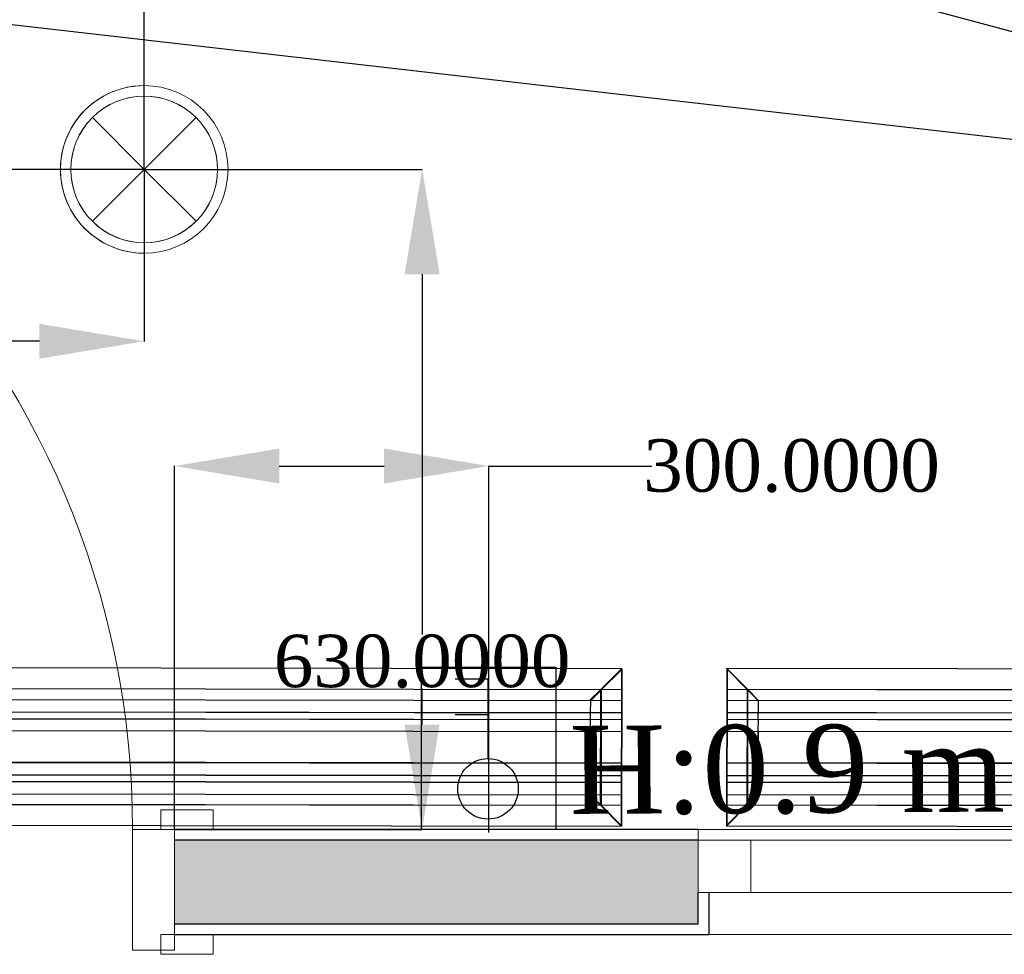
# Model space of a CAD drawing. Header units: millimetres. Extents: x 0 to 88385, y 0 to 41127.
# Tile 146 of 244: x 68309 to 69249, y 22828 to 23720. Entities that reach past the tile are written whole.
import ezdxf
from ezdxf import colors
from ezdxf.entities.mleader import LeaderData, LeaderLine
from ezdxf.math import Vec2, Vec3

# ---------------------------------------------------------------- set-up
doc = ezdxf.new("R2010")
doc.units = ezdxf.units.MM
doc.header["$MEASUREMENT"] = 0
for name, color, linetype in [('- განათება', 7, 'Continuous'), ('- მექანიკური ნაწილი', 7, 'Continuous'), ('- საშტეფცელო როზეტები', 7, 'Continuous'), ('Edges', 7, 'Continuous'), ('New_Structural - Bearing', 7, 'Continuous')]:
    doc.layers.add(name, color=color, linetype=linetype)
for name, color, linetype, lineweight in [('New_Archicad Doors_Pen_No__1', 7, 'Continuous', 13), ('New_Archicad Windows_Pen_No__1', 7, 'Continuous', 13), ('New_Structural - Bearing_Pen_No__1', 7, 'Continuous', 13)]:
    doc.layers.add(name, color=color, linetype=linetype, lineweight=lineweight)
for name, color, linetype, lineweight, true_color in [('New_Interior - Lamp_Pen_No__77', 7, 'Continuous', 20, 0xffeb28), ('New_Structural - Bearing_Pen_No__5', 7, 'Continuous', 25, 0x40a5ff), ('New_Structural - Bearing_Pen_No__57', 7, 'Continuous', 25, 0xdcd214)]:
    doc.layers.add(name, color=color, linetype=linetype, lineweight=lineweight, true_color=true_color)
doc.styles.add('CT', font='ARIALN.TTF', dxfattribs={"height": 200})
doc.styles.get("Standard").update_dxf_attribs({"font": 'sylfaen.ttf'})
doc.dimstyles.get("Standard").update_dxf_attribs({"dimtxt": 0.18, "dimasz": 0.18, "dimexe": 0.18, "dimexo": 0.0625, "dimgap": 0.09, "dimtad": 0, "dimtih": 1, "dimtoh": 1, "dimdec": 4, "dimzin": 0, "dimdsep": 46, "dimtxsty": 'Standard', "dimcen": 0.09, "dimadec": 0, "dimazin": 0, "dimtfac": 1, "dimtdec": 4, "dimtofl": 0, "dimtmove": 0, "dimatfit": 3, "dimfxl": 1, "dimtolj": 1, "dimtzin": 0, "dimarcsym": 0})

# ---------------------------------------------------------------- blocks, each defined once
blk = doc.blocks.new('Window_4')
at = {"layer": 'New_Archicad Windows_Pen_No__1', "color": 7, "linetype": 'Continuous', "lineweight": 13}
for p, q in [((-3000, 10), (3000, 10)), ((-3000, 10), (-3000, 0)), ((-3000, 0), (-2950, 0)), ((-3000, 0), (-3000, -50)), ((-3000, 0), (-3000, -50)), ((-2950, 0), (-2950, -50)), ((-2950, 0), (2950, 0)), ((-2950, -50), (-3000, -50)), ((-2990, -50), (-2990, -90)), ((2950, -50), (-2950, -50)), ((-3000, -90), (-2990, -90)), ((-2990, -90), (2990, -90))]:
    blk.add_line(p, q, dxfattribs=at)
blk = doc.blocks.new('Door_3')
at = {"layer": 'New_Archicad Doors_Pen_No__1', "color": 7, "linetype": 'Continuous', "lineweight": 13}
for p, q in [((-487, 0), (-487, 19)), ((-487, 19), (-437, 19)), ((-437, 19), (-437, 0)), ((-437, 0), (-487, 0)), ((-450, 0), (-487, 0)), ((-450, 0), (-487, 0)), ((-410, 0), (-450, 0)), ((-450, 0), (-450, -115)), ((-450, 0), (-450, -10)), ((-450, 0), (-450, -10)), ((-410, -115), (-410, 0)), ((-450, -10), (-450, -90)), ((-450, -10), (-450, -90)), ((-450, -90), (-450, -100)), ((-450, -90), (-450, -100)), ((-487, -119), (-487, -100)), ((-487, -100), (-437, -100)), ((-450, -100), (-487, -100)), ((-450, -100), (-487, -100)), ((-437, -100), (-437, -119)), ((-437, -119), (-487, -119)), ((-450, -115), (-410, -115))]:
    blk.add_line(p, q, dxfattribs=at)
blk.add_arc((410, 0), 820, 90, 180, dxfattribs=at)
blk = doc.blocks.new('Wall_69', base_point=(-4783.79, 22847.06))
at = {"layer": 'New_Structural - Bearing_Pen_No__57', "linetype": 'Continuous', "lineweight": 25, "true_color": 0xdcd214}
blk.add_hatch(color=52, dxfattribs=at).paths.add_polyline_path([(-15783.79, 22857.06), (-15283.79, 22857.06), (-15283.79, 22887.06), (-15283.79, 22937.06), (-15783.79, 22937.06)])
at = {"layer": 'New_Structural - Bearing_Pen_No__1', "color": 7, "linetype": 'Continuous', "lineweight": 13}
for p, q in [((-15783.79, 22947.06), (-15783.79, 22937.06)), ((-15283.79, 22947.06), (-15283.79, 22937.06)), ((-15783.79, 22937.06), (-15783.79, 22857.06)), ((-15283.79, 22937.06), (-15283.79, 22887.06)), ((-15283.79, 22887.06), (-15273.79, 22887.06)), ((-15783.79, 22857.06), (-15783.79, 22847.06))]:
    blk.add_line(p, q, dxfattribs=at)
at = {"layer": 'New_Structural - Bearing_Pen_No__5', "color": 161, "linetype": 'Continuous', "lineweight": 25, "true_color": 0x40a5ff}
for p, q in [((-15783.79, 22947.06), (-15746.79, 22947.06)), ((-15283.79, 22937.06), (-15783.79, 22937.06)), ((-15283.79, 22857.06), (-15283.79, 22887.06)), ((-15273.79, 22887.06), (-15273.79, 22847.06)), ((-15783.79, 22857.06), (-15283.79, 22857.06)), ((-15783.79, 22847.06), (-15746.79, 22847.06)), ((-15283.79, 22847.06), (-15273.79, 22847.06))]:
    blk.add_line(p, q, dxfattribs=at)
at = {"layer": 'New_Structural - Bearing_Pen_No__5', "color": 161, "linetype": 'Continuous', "lineweight": 25, "true_color": 0x40a5ff, "flags": 128}
for points in [[(-15283.79, 22947.06), (-15783.79, 22947.06)], [(-15783.79, 22847.06), (-15283.79, 22847.06)]]:
    blk.add_lwpolyline(points, dxfattribs=at)
at = {"layer": 'New_Archicad Doors_Pen_No__1', "color": 7, "linetype": 'Continuous', "lineweight": 13, "xscale": -1, "zscale": 1000}
blk.add_blockref('Door_3', (-16233.79, 22947.06), dxfattribs=at)
at = {"layer": 'New_Archicad Windows_Pen_No__1', "color": 7, "linetype": 'Continuous', "lineweight": 13, "zscale": 1000}
blk.add_blockref('Window_4', (-12283.79, 22937.06), dxfattribs=at)
blk = doc.blocks.new('ორკლავიშა ჩამრთველლი იპ 22')
at = {"layer": '- განათება', "color": 6}
for points in [[(0.3, 352.8), (-106, 352.8)], [(0, 97.5), (0.3, 352.8)], [(0.1, 237.8), (-105.7, 237.8)]]:
    blk.add_lwpolyline(points, dxfattribs=at)
blk.add_circle((0, 0), 97.5, dxfattribs=at)
blk = doc.blocks.new('1 იანი ჩარჩო')
at = {"layer": '- განათება', "color": 5}
blk.add_lwpolyline([(-9864.2, 15374.23), (-9735.93, 15374.23), (-9735.93, 15219.24), (-9864.2, 15219.24)], close=True, dxfattribs=at)
blk = doc.blocks.new('lineardiffplan')
at = {"layer": 'Edges'}
for p, q in [((392.85, 274.86), (392.85, 274.57)), ((393.13, 274.86), (392.85, 274.86)), ((422.85, 244.86), (392.85, 274.86)), ((392.85, 274.57), (392.88, 274.54)), ((392.88, 125.18), (392.88, 274.54)), ((412.45, 254.97), (392.88, 274.54)), ((393.13, 274.86), (393.2, 274.79)), ((393.2, 274.79), (412.73, 255.26)), ((1462.85, 244.86), (1492.85, 274.86)), ((1472.89, 255.26), (1492.42, 274.79)), ((1473.25, 254.9), (1492.81, 274.47)), ((1492.42, 274.79), (1492.49, 274.86)), ((1492.85, 274.86), (1492.49, 274.86)), ((1492.78, 125.35), (1492.81, 274.47)), ((1492.81, 274.47), (1492.85, 274.5)), ((1492.85, 274.5), (1492.85, 274.86)), ((1492.8, 255.26), (392.88, 255.26)), ((392.88, 254.86), (1492.8, 254.86)), ((412.45, 144.74), (412.45, 254.97)), ((412.85, 254.57), (412.45, 254.97)), ((412.73, 255.26), (413.13, 254.86)), ((412.85, 145.14), (412.85, 254.57)), ((412.85, 254.57), (422.78, 244.64)), ((413.13, 254.86), (423.06, 244.93)), ((1472.49, 254.86), (1462.53, 244.9)), ((1462.92, 244.57), (1472.85, 254.5)), ((1472.89, 255.26), (1472.49, 254.86)), ((1472.85, 254.5), (1473.25, 254.9)), ((1472.85, 254.5), (1472.85, 145.28)), ((1473.25, 144.88), (1473.25, 254.9)), ((392.88, 244.86), (1492.8, 244.86)), ((422.78, 244.64), (422.85, 244.86)), ((422.85, 244.57), (422.78, 244.64)), ((422.85, 244.86), (423.06, 244.93)), ((422.85, 244.57), (422.85, 233.2)), ((423.06, 244.93), (423.13, 244.86)), ((1462.53, 244.9), (1462.49, 244.86)), ((1462.53, 244.9), (1462.85, 244.86)), ((1462.85, 244.86), (1462.92, 244.57)), ((1462.85, 244.5), (1462.92, 244.57)), ((1462.85, 233.2), (1462.85, 244.5)), ((392.88, 233.2), (1492.8, 233.2)), ((392.88, 232.96), (1492.8, 232.96)), ((392.88, 226.75), (1492.8, 226.75)), ((392.88, 226.51), (1492.8, 226.51)), ((422.85, 232.96), (422.85, 233.2)), ((422.85, 226.75), (422.85, 232.96)), ((422.85, 226.51), (422.85, 226.75)), ((422.85, 214.86), (422.85, 226.51)), ((1462.85, 232.96), (1462.85, 233.2)), ((1462.85, 226.75), (1462.85, 232.96)), ((1462.85, 226.51), (1462.85, 226.75)), ((1462.85, 214.86), (1462.85, 226.51)), ((392.88, 214.86), (1492.8, 214.86)), ((1492.8, 214.82), (392.88, 214.82)), ((422.44, 214.86), (422.35, 214.86)), ((422.85, 214.86), (422.44, 214.86)), ((422.85, 184.86), (422.85, 214.86)), ((423.25, 214.86), (422.85, 214.86)), ((423.25, 214.82), (422.85, 214.86)), ((423.25, 214.82), (423.25, 214.86)), ((423.25, 214.82), (423.25, 184.86)), ((1462.85, 214.86), (1462.45, 214.86)), ((1462.45, 214.86), (1462.45, 214.82)), ((1462.85, 214.86), (1462.45, 214.82)), ((1462.45, 184.86), (1462.45, 214.82)), ((1462.85, 214.86), (1462.85, 184.86)), ((1462.85, 214.86), (1463.25, 214.86)), ((1463.25, 214.86), (1463.35, 214.86)), ((1492.79, 184.86), (392.88, 184.86)), ((422.44, 184.86), (422.35, 184.86)), ((422.85, 184.86), (422.44, 184.86)), ((422.85, 184.86), (423.25, 184.86)), ((422.85, 173.2), (422.85, 184.86)), ((1462.45, 184.86), (1462.85, 184.86)), ((1462.85, 173.2), (1462.85, 184.86)), ((1463.25, 184.86), (1462.85, 184.86)), ((1463.25, 184.86), (1463.35, 184.86)), ((392.88, 173.2), (1492.79, 173.2)), ((392.88, 172.96), (1492.79, 172.96)), ((422.85, 172.96), (422.85, 173.2)), ((422.85, 172.96), (422.85, 166.75)), ((1462.85, 172.96), (1462.85, 173.2)), ((1462.85, 166.75), (1462.85, 172.96)), ((392.88, 166.75), (1492.79, 166.75)), ((392.88, 166.51), (1492.79, 166.51)), ((422.85, 166.51), (422.85, 166.75)), ((422.85, 155.14), (422.85, 166.51)), ((1462.85, 166.51), (1462.85, 166.75)), ((1462.85, 155.28), (1462.85, 166.51)), ((392.85, 124.86), (422.85, 154.86)), ((392.88, 154.86), (1492.78, 154.86)), ((412.85, 145.14), (422.78, 155.07)), ((423.09, 154.82), (413.13, 144.86)), ((422.78, 155.07), (422.85, 155.14)), ((422.85, 154.86), (422.78, 155.07)), ((423.09, 154.82), (422.85, 154.86)), ((423.09, 154.82), (423.13, 154.86)), ((1462.49, 154.79), (1462.42, 154.86)), ((1462.85, 154.86), (1462.49, 154.79)), ((1462.49, 154.79), (1472.42, 144.86)), ((1462.88, 155.24), (1462.85, 155.28)), ((1462.88, 155.24), (1462.85, 154.86)), ((1462.85, 154.86), (1492.85, 124.86)), ((1472.85, 145.28), (1462.88, 155.24)), ((1492.78, 144.86), (392.88, 144.86)), ((392.88, 125.18), (412.45, 144.74)), ((392.88, 144.46), (1492.78, 144.46)), ((412.73, 144.46), (393.2, 124.93)), ((412.85, 145.14), (412.45, 144.74)), ((412.73, 144.46), (413.13, 144.86)), ((1472.42, 144.86), (1472.82, 144.46)), ((1472.82, 144.46), (1492.38, 124.9)), ((1473.25, 144.88), (1472.85, 145.28)), ((1473.25, 144.88), (1492.78, 125.35)), ((392.88, 125.18), (392.85, 125.14)), ((392.85, 125.14), (392.85, 124.86)), ((392.85, 124.86), (393.13, 124.86)), ((393.2, 124.93), (393.13, 124.86)), ((1492.38, 124.9), (1492.42, 124.86)), ((1492.42, 124.86), (1492.85, 124.86)), ((1492.85, 125.28), (1492.78, 125.35)), ((1492.85, 124.86), (1492.85, 125.28))]:
    blk.add_line(p, q, dxfattribs=at)
blk.add_lwpolyline([(393.2, 274.79), (1492.85, 274.79), (1492.85, 124.86), (393.2, 124.86)], close=True, dxfattribs=at)
blk = doc.blocks.new('Recessed Spot')
at = {"layer": 'New_Interior - Lamp_Pen_No__77', "color": 2, "linetype": 'Continuous', "lineweight": 20, "true_color": 0xffeb28}
for q in [(-49.5, 49.5), (49.5, 49.5), (-49.5, -49.5), (49.5, -49.5)]:
    blk.add_line((0, 0), q, dxfattribs=at)
at = {"layer": 'New_Interior - Lamp_Pen_No__77', "color": 2, "linetype": 'Continuous', "lineweight": 20, "true_color": 0xffeb28, "flags": 128}
blk.add_lwpolyline([(80, 0, 1), (-80, 0, 1)], format="xyb", close=True, dxfattribs=at)
at = {"layer": 'New_Interior - Lamp_Pen_No__77', "color": 2, "linetype": 'Continuous', "lineweight": 20, "true_color": 0xffeb28}
blk.add_circle((0, 0), 70, dxfattribs=at)
blk = doc.blocks.new('_DotSmall')
at = {"color": 0, "linetype": 'ByBlock', "const_width": 0.5}
blk.add_lwpolyline([(-0.0625, 0, 1), (0.0625, 0, 1)], format="xyb", close=True, dxfattribs=at)
blk = doc.blocks.new('*D612')
at = {"layer": '- საშტეფცელო როზეტები', "color": 0, "lineweight": -2, "transparency": 16777216}
for p, q in [((68456.51, 22947.12), (68456.51, 23294.18)), ((68556.51, 23294), (68656.51, 23294)), ((68756.51, 22944.15), (68756.51, 23294.18)), ((68756.51, 23294), (68912.07, 23294))]:
    blk.add_line(p, q, dxfattribs=at)
at = {"layer": '- საშტეფცელო როზეტები', "color": 0, "transparency": 16777216}
for points in [[(68556.51, 23310.67), (68556.51, 23277.33), (68456.51, 23294)], [(68656.51, 23310.67), (68656.51, 23277.33), (68756.51, 23294)]]:
    blk.add_solid(points, dxfattribs=at)
at = {"layer": 'Defpoints', "color": 0, "transparency": 16777216}
for p in [(68456.51, 23294), (68456.51, 22947.06), (68756.51, 22944.09)]:
    blk.add_point(p, dxfattribs=at)
at = {"layer": '- საშტეფცელო როზეტები', "color": 0, "transparency": 16777216, "insert": (69045.55, 23294), "char_height": 50, "attachment_point": 5}
blk.add_mtext('\\A1;{\\fSylfaen|b0|i0|c0|p18;300.0000}', dxfattribs=at)
blk = doc.blocks.new('*D1136')
at = {"layer": '- განათება', "color": 0, "lineweight": -2, "transparency": 16777216}
for p, q in [((68427.6, 23577), (68427.6, 23412.9)), ((67456.51, 23558.01), (67456.51, 23412.9)), ((67556.51, 23413.08), (67956.26, 23413.08)), ((68327.6, 23413.08), (68223.92, 23413.08))]:
    blk.add_line(p, q, dxfattribs=at)
at = {"layer": '- განათება', "color": 0, "transparency": 16777216}
for points in [[(67556.51, 23429.74), (67556.51, 23396.41), (67456.51, 23413.08)], [(68327.6, 23429.74), (68327.6, 23396.41), (68427.6, 23413.08)]]:
    blk.add_solid(points, dxfattribs=at)
at = {"layer": 'Defpoints', "color": 0, "transparency": 16777216}
for p in [(68427.6, 23577.06), (67456.51, 23558.08), (68427.6, 23413.08)]:
    blk.add_point(p, dxfattribs=at)
at = {"layer": '- განათება', "color": 0, "transparency": 16777216, "insert": (68090.09, 23413.08), "char_height": 50, "attachment_point": 5}
blk.add_mtext('\\A1;{\\fSylfaen|b0|i0|c0|p18;971.0923}', dxfattribs=at)
blk = doc.blocks.new('*D1137')
at = {"layer": '- განათება', "color": 0, "lineweight": -2, "transparency": 16777216}
for p, q in [((68427.66, 23577.06), (68693.05, 23577.06)), ((68692.87, 23477.06), (68692.87, 23133.17)), ((68692.87, 23047.06), (68692.87, 23081.82)), ((68456.57, 22947.06), (68693.05, 22947.06))]:
    blk.add_line(p, q, dxfattribs=at)
at = {"layer": '- განათება', "color": 0, "transparency": 16777216}
for points in [[(68676.2, 23477.06), (68709.54, 23477.06), (68692.87, 23577.06)], [(68676.2, 23047.06), (68709.54, 23047.06), (68692.87, 22947.06)]]:
    blk.add_solid(points, dxfattribs=at)
at = {"layer": 'Defpoints', "color": 0, "transparency": 16777216}
for p in [(68427.6, 23577.06), (68692.87, 23577.06), (68456.51, 22947.06)]:
    blk.add_point(p, dxfattribs=at)
at = {"layer": '- განათება', "color": 0, "transparency": 16777216, "insert": (68692.87, 23107.5), "char_height": 50, "attachment_point": 5}
blk.add_mtext('\\A1;{\\fSylfaen|b0|i0|c0|p18;630.0000}', dxfattribs=at)
blk = doc.blocks.new('*D1140')
at = {"layer": '- განათება', "color": 0, "lineweight": -2, "transparency": 16777216}
for p, q in [((68427.6, 23577.12), (68427.6, 23798.44)), ((68527.6, 23798.26), (69010.64, 23798.26)), ((69833.36, 23798.26), (69310.54, 23798.26)), ((69933.36, 23577.12), (69933.36, 23798.44))]:
    blk.add_line(p, q, dxfattribs=at)
at = {"layer": '- განათება', "color": 0, "transparency": 16777216}
for points in [[(68527.6, 23814.92), (68527.6, 23781.59), (68427.6, 23798.26)], [(69833.36, 23814.92), (69833.36, 23781.59), (69933.36, 23798.26)]]:
    blk.add_solid(points, dxfattribs=at)
at = {"layer": 'Defpoints', "color": 0, "transparency": 16777216}
for p in [(68427.6, 23798.26), (68427.6, 23577.06), (69933.36, 23577.06)]:
    blk.add_point(p, dxfattribs=at)
at = {"layer": '- განათება', "color": 0, "transparency": 16777216, "insert": (69160.59, 23798.26), "char_height": 50, "attachment_point": 5}
blk.add_mtext('\\A1;{\\fSylfaen|b0|i0|c0|p18;1505.7626}', dxfattribs=at)
blk = doc.blocks.new('*D1144')
at = {"layer": '- განათება', "color": 0, "lineweight": -2, "transparency": 16777216}
for p, q in [((68427.54, 24877.06), (68226.91, 24877.06)), ((68227.09, 24777.06), (68227.09, 24266.22)), ((68227.09, 23677.06), (68227.09, 24214.94)), ((68427.54, 23577.06), (68226.91, 23577.06))]:
    blk.add_line(p, q, dxfattribs=at)
at = {"layer": '- განათება', "color": 0, "transparency": 16777216}
for points in [[(68210.43, 24777.06), (68243.76, 24777.06), (68227.09, 24877.06)], [(68210.43, 23677.06), (68243.76, 23677.06), (68227.09, 23577.06)]]:
    blk.add_solid(points, dxfattribs=at)
at = {"layer": 'Defpoints', "color": 0, "transparency": 16777216}
for p in [(68427.6, 24877.06), (68227.09, 23577.06), (68427.6, 23577.06)]:
    blk.add_point(p, dxfattribs=at)
at = {"layer": '- განათება', "color": 0, "transparency": 16777216, "insert": (68227.09, 24240.58), "char_height": 50, "attachment_point": 5}
blk.add_mtext('\\A1;{\\fSylfaen|b0|i0|c0|p18;1300.0000}', dxfattribs=at)
blk = doc.blocks.new('AVARIULI GANATEBA')
at = {"layer": '- განათება', "color": 3, "linetype": 'Continuous', "lineweight": 20}
for q in [(-49.5, 49.5), (49.5, 49.5), (-49.5, -49.5), (49.5, -49.5)]:
    blk.add_line((0, 0), q, dxfattribs=at)
for major_axis, start_param, end_param in [((56.57, 56.57), 0.785398, 3.926991), ((56.57, 56.57), 3.926991, 7.068583), ((-49.5, 49.5), 2.356194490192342, 8.639379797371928)]:
    blk.add_ellipse((0, 0), major_axis=major_axis, ratio=1, start_param=start_param, end_param=end_param, dxfattribs=at)

msp = doc.modelspace()

# ---------------------------------------------------------------- block references
at = {"layer": '- განათება', "color": 1}
msp.add_blockref('AVARIULI GANATEBA', (68427.59822, 23577.05844), dxfattribs=at)
at = {"layer": '- განათება', "color": 2, "linetype": 'Continuous', "lineweight": 20, "true_color": 0xffeb28, "zscale": 1000}
msp.add_blockref('Recessed Spot', (68427.59822, 23577.05844), dxfattribs=at)
at = {"layer": '- განათება', "color": 6, "xscale": 0.2965673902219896, "yscale": 0.2965673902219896, "zscale": 0.2965673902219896}
msp.add_blockref('ორკლავიშა ჩამრთველლი იპ 22', (68755.78182, 22985.95002), dxfattribs=at)
at = {"layer": '- მექანიკური ნაწილი', "xscale": -1, "rotation": 179.9146932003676}
for p in [(67390.82523, 23227.42425), (68590.89643, 23226.14231)]:
    msp.add_blockref('lineardiffplan', p, dxfattribs=at)
at = {"layer": '- საშტეფცელო როზეტები', "color": 5}
msp.add_blockref('1 იანი ჩარჩო', (78556.57397, 7727.82236), dxfattribs=at)
at = {"layer": 'New_Structural - Bearing', "color": 7, "lineweight": 35}
msp.add_blockref('Wall_69', (79456.5059, 22847.05844), dxfattribs=at)

# ---------------------------------------------------------------- texts
at = {"layer": '- განათება', "color": 5, "insert": (68833.3309, 23045.96094), "char_height": 83.9644685, "attachment_point": 1, "rotation": 0.31067434}
msp.add_mtext_dynamic_manual_height_columns('{\\fSylfaen|b0|i0|c0|p18;H:0.9 m}', width=710.9466492, gutter_width=1.70068, heights=[0], dxfattribs=at)

# ---------------------------------------------------------------- dimensions: what is measured, and where the dimension line sits
at = {"layer": '- განათება', "color": 1}
for base, p1, angle, picture, middle in [((68227.09232, 23577.05844), (68427.59822, 24877.05844), 270, '*D1144', (68227.09232, 24240.57747)), ((68427.59822, 23798.25747), (69933.36082, 23577.05844), 180, '*D1140', (69160.59232, 23798.25747)), ((68692.86937, 23577.05844), (68456.5059, 22947.05844), 90, '*D1137', (68692.86937, 23107.49561))]:
    dim = msp.add_linear_dim(base=base, p1=p1, p2=(68427.59822, 23577.05844), angle=angle, text='{\\fSylfaen|b0|i0|c0|p18;<>}', dimstyle='Standard', override={"dimtxt": 50, "dimasz": 100}, dxfattribs=at)
    dim.commit()
    dim.dimension.update_dxf_attribs({"geometry": picture, "text_midpoint": middle, "dimtype": 160})
dim = msp.add_linear_dim(base=(68427.59822, 23413.07523), p1=(67456.5059, 23558.07747), p2=(68427.59822, 23577.05844), text='{\\fSylfaen|b0|i0|c0|p18;<>}', dimstyle='Standard', override={"dimtxt": 50, "dimasz": 100}, dxfattribs=at)
dim.commit()
dim.dimension.update_dxf_attribs({"geometry": '*D1136', "text_midpoint": (68090.09232, 23413.07523), "dimtype": 160})
at = {"layer": '- საშტეფცელო როზეტები', "color": 1}
dim = msp.add_linear_dim(base=(68456.50591, 23294), p1=(68756.50592, 22944.08729), p2=(68456.50591, 22947.05844), angle=180, text='{\\fSylfaen|b0|i0|c0|p18;<>}', dimstyle='Standard', override={"dimtxt": 50, "dimasz": 100}, dxfattribs=at)
dim.commit()
dim.dimension.update_dxf_attribs({"geometry": '*D612', "text_midpoint": (69045.54951, 23294), "dimtype": 160})

# ---------------------------------------------------------------- leaders
at = {"layer": '- მექანიკური ნაწილი', "color": 7}
ml = msp.add_multileader_mtext('Standard', dxfattribs=at)
ml.set_content('\\pxt13;{\\fSylfaen|b1|i0|c0|p18;\\C1;DB-HVAC\\C7;  \\fSylfaen|b0|i0|c0|p18;\\C1;QF-26          \\C7;N2XH-3X2.5}', color=7, style='CT')
ml.set_leader_properties()
ml.set_arrow_properties(name='DOTSMALL')
ml.build(insert=Vec2(0, 0))
ml.multileader.update_dxf_attribs({"has_dogleg": 0, "text_left_attachment_type": 6, "text_right_attachment_type": 6, "dogleg_length": 9, "arrow_head_size": 172.53719})
ctx = ml.context
ctx.base_point, ctx.char_height, ctx.arrow_head_size, ctx.landing_gap_size, ctx.plane_origin = Vec3(69927.73983, 23528.233), 171.30078278, 172.53719, 57.5124, Vec3(53197.34963, 13042.70909)
ctx.left_attachment, ctx.right_attachment, ctx.text_align_type = 6, 6, 1
notes = []
notes.append((ctx, [(1, (1, 1, 0), (69918.73983, 23528.233), (1, 0), 9, [(2, [(68374.22937, 23945.65878)], 0, [])])]))
ctx.mtext.insert, ctx.mtext.width, ctx.mtext.defined_height, ctx.mtext.alignment, ctx.mtext.flow_direction = Vec3(70930.29797, 23733.79394), 2531.4263669, 243.98464, 2, 5
ml = msp.add_multileader_mtext('Standard', dxfattribs=at)
ml.set_content('{\\fSylfaen|b1|i0|c0|p18;\\C1;DB-HVAC\\C7;  \\fSylfaen|b0|i0|c0|p18;\\C1;QF-26          \\C7;N2XH-3X2.5}', color=7, style='CT')
ml.set_leader_properties()
ml.set_arrow_properties(name='DOTSMALL')
ml.build(insert=Vec2(0, 0))
ml.multileader.update_dxf_attribs({"has_dogleg": 0, "text_left_attachment_type": 6, "text_right_attachment_type": 6, "dogleg_length": 9, "arrow_head_size": 172.53719})
ctx = ml.context
ctx.base_point, ctx.char_height, ctx.arrow_head_size, ctx.landing_gap_size, ctx.plane_origin = Vec3(69932.83157, 23528.233), 171.3007828, 172.53719, 57.5124, Vec3(47295.47963, 13042.70909)
ctx.left_attachment, ctx.right_attachment, ctx.text_align_type = 6, 6, 1
notes.append((ctx, [(1, (1, 1, 0), (69923.83157, 23528.233), (1, 0), 9, [(2, [(66555.36999, 23915.81185)], 0, [])])]))
ctx.mtext.insert, ctx.mtext.width, ctx.mtext.defined_height, ctx.mtext.alignment, ctx.mtext.flow_direction = Vec3(70935.38972, 23733.79394), 2531.4263669, 243.98464, 2, 5
for ctx, leaders in notes:
    for number, flags, end, landing, length, lines in leaders:
        leader = LeaderData()
        leader.index, (leader.has_last_leader_line, leader.has_dogleg_vector, leader.attachment_direction) = number, flags
        leader.last_leader_point, leader.dogleg_vector, leader.dogleg_length = Vec3(end), Vec3(landing), length
        for number, points, colour, breaks in lines:
            line = LeaderLine()
            line.index, line.vertices, line.color, line.breaks = number, Vec3.list(points), colors.encode_raw_color(colour), breaks
            leader.lines.append(line)
        ctx.leaders.append(leader)

doc.saveas('drawing.dxf')
